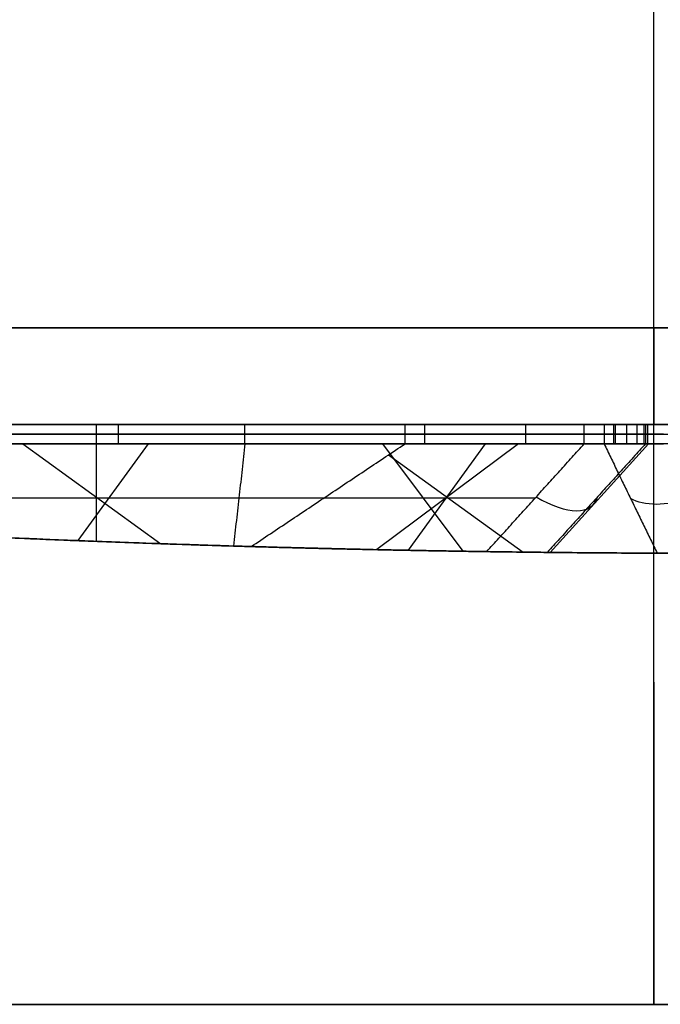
# Model space of a CAD drawing. Header units: millimetres. Extents: x -368 to 368, y -356 to 344.
# Tile 201 of 256: x -10 to 0, y -356 to -341. Entities that reach past the tile are written whole.
import ezdxf

# ---------------------------------------------------------------- set-up
doc = ezdxf.new("R2010")
doc.units = ezdxf.units.MM
doc.layers.add('Livello 01', color=7, linetype='Continuous')

# ---------------------------------------------------------------- blocks, each defined once
blk = doc.blocks.new('LOGOKGRANDE')
at = {"layer": 'Livello 01', "color": 7, "true_color": 0xffffff}
for p, q in [((298.226, 337.903, -0.15), (313.375, 337.903, -0.15)), ((305.801, 337.903), (305.801, 336.843, 1.514)), ((305.801, 337.903, -0.3), (305.801, 337.903)), ((310.594, 322.256, -0.15), (322.816, 337.534, -0.15)), ((298.676, 337.317, 0.837), (312.618, 337.317, 0.837)), ((312.846, 335.821, 1.686), (314.371, 337.002, 0)), ((314.327, 336.674, -0.15), (310.594, 322.256, -0.15)), ((310.338, 321.744, 0.171), (312.425, 334.024, 1.681)), ((312.461, 329.465, -0.3), (312.461, 329.465)), ((310.648, 327.083, 1.653), (311.844, 327.083)), ((325.798, 317.45, -0.3), (292.002, 317.45, -0.3)), ((308.11, 312.61, -0.15), (304.169, 297.728, -0.15)), ((313.682, 297.637, -0.15), (308.11, 312.61, -0.15)), ((304.664, 299.597), (306.804, 311.923, 1.551)), ((312.356, 301.2), (310.156, 310.41, 1.643)), ((305.523, 306.954, 1.503), (306.612, 306.954)), ((310.244, 306.875), (311.49, 306.875, 1.668)), ((306.139, 305.169, -0.3), (306.139, 305.169)), ((310.896, 305.124, -0.3), (310.896, 305.124))]:
    blk.add_line(p, q, dxfattribs=at)
at = {"layer": 'Livello 01', "color": 7, "true_color": 0xffffff, "extrusion": (0.595353, 0.460848, -0.658159)}
blk.add_arc((74.604, 298.313, 341.04), 1.2, 49.6271, 130.3729, dxfattribs=at)
at = {"layer": 'Livello 01', "color": 7, "true_color": 0xffffff, "extrusion": (-0.370234, -0.532817, -0.760942)}
blk.add_arc((88.32, -323.257, -275.838), 1.2, 62.1324, 117.8676, dxfattribs=at)
at = {"layer": 'Livello 01', "color": 7, "true_color": 0xffffff}
for points in [[(313.375, 337.903), (298.226, 337.903)], [(298.226, 337.903, -0.3), (313.375, 337.903, -0.3)], [(311.862, 336.731, 1.674), (313.375, 337.903)], [(313.375, 337.903), (313.375, 337.903, -0.3)], [(313.853, 337.813, -0.3), (313.853, 337.813)], [(322.816, 337.534), (310.594, 322.256)], [(310.594, 322.256, -0.3), (322.816, 337.534, -0.3)], [(314.195, 337.554), (314.195, 337.554, -0.3)], [(314.359, 337.158, -0.3), (314.359, 337.158)], [(310.594, 322.256), (314.327, 336.674)], [(314.327, 336.674, -0.3), (310.594, 322.256, -0.3)], [(314.327, 336.674), (312.802, 335.493, 1.685)], [(314.327, 336.674, -0.3), (314.327, 336.674)], [(308.205, 317.482, 1.595), (310.594, 322.256)], [(310.594, 322.256), (310.594, 322.256, -0.3)], [(308.11, 312.61), (307.931, 316.276, 1.587)], [(304.169, 297.728), (308.11, 312.61)], [(308.11, 312.61, -0.3), (304.169, 297.728, -0.3)], [(308.11, 312.61), (308.11, 312.61, -0.3)], [(308.11, 312.61), (313.682, 297.637)], [(313.682, 297.637, -0.3), (308.11, 312.61, -0.3)], [(313.682, 297.637), (314.508, 298.826, 1.698)], [(313.682, 297.637, -0.3), (313.682, 297.637)], [(313.827, 297.37, -0.3), (313.827, 297.37)], [(314.038, 297.167), (314.038, 297.167, -0.3)], [(314.302, 297.04, -0.3), (314.302, 297.04)]]:
    blk.add_open_spline(points, degree=1, dxfattribs=at)
for points, weights, degree in [([(313.375, 337.903, -0.3), (313.734, 337.903, -0.3), (314.018, 337.782, -0.3), (314.195, 337.554, -0.3)], [1, 0.959049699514, 0.959049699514, 1], 3), ([(314.195, 337.554), (314.018, 337.782), (313.734, 337.903), (313.375, 337.903)], [1, 0.959049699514, 0.959049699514, 1], 3), ([(313.375, 337.903, -0.15), (313.734, 337.903, -0.15), (314.018, 337.782, -0.15), (314.195, 337.554, -0.15)], [1, 0.959049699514, 0.959049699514, 1], 3), ([(314.195, 337.554, -0.3), (314.371, 337.326, -0.3), (314.417, 337.02, -0.3), (314.327, 336.674, -0.3)], [1, 0.959049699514, 0.959049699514, 1], 3), ([(314.327, 336.674), (314.417, 337.02), (314.371, 337.326), (314.195, 337.554)], [1, 0.959049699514, 0.959049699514, 1], 3), ([(314.195, 337.554, -0.15), (314.371, 337.326, -0.15), (314.417, 337.02, -0.15), (314.327, 336.674, -0.15)], [1, 0.959049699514, 0.959049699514, 1], 3), ([(311.862, 336.731, 1.674), (307.519, 336.775, 1.611), (303.18, 336.896, 1.438), (298.846, 337.095, 1.153)], [1, 0.999782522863, 0.999782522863, 1], 3), ([(323.348, 336.428, 1.58), (318.301, 329.945, 1.735), (313.252, 323.628, 1.74), (308.205, 317.482, 1.595)], [1, 0.999706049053, 0.999706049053, 1], 3), ([(308.205, 317.482, 1.595), (309.737, 323.523, 1.639), (311.27, 329.527, 1.669), (312.802, 335.493, 1.685)], [1, 0.999972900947, 0.999972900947, 1], 3), ([(324.285, 317.405, 1.55), (310.623, 317.405, 2.019), (296.99, 317.405, 1.025)], [0.995683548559, 0.994714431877, 0.99660200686], 2), ([(303.408, 298.717, 1.412), (304.915, 304.605, 1.483), (306.423, 310.458, 1.542), (307.931, 316.276, 1.587)], [1, 0.999973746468, 0.999973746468, 1], 3), ([(307.931, 316.276, 1.587), (310.123, 310.518, 1.652), (312.315, 304.701, 1.689), (314.508, 298.826, 1.698)], [1, 0.999944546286, 0.999944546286, 1], 3), ([(314.038, 297.167, -0.3), (313.877, 297.279, -0.3), (313.756, 297.439, -0.3), (313.682, 297.637, -0.3)], [1, 0.980383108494, 0.980383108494, 1], 3), ([(313.682, 297.637), (313.756, 297.439), (313.877, 297.279), (314.038, 297.167)], [1, 0.980383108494, 0.980383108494, 1], 3), ([(314.038, 297.167, -0.15), (313.877, 297.279, -0.15), (313.756, 297.439, -0.15), (313.682, 297.637, -0.15)], [1, 0.980383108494, 0.980383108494, 1], 3), ([(314.603, 296.997, -0.3), (314.392, 296.997, -0.3), (314.199, 297.055, -0.3), (314.038, 297.167, -0.3)], [1, 0.980383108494, 0.980383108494, 1], 3), ([(314.038, 297.167), (314.199, 297.055), (314.392, 296.997), (314.603, 296.997)], [1, 0.980383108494, 0.980383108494, 1], 3), ([(314.603, 296.997, -0.15), (314.392, 296.997, -0.15), (314.199, 297.055, -0.15), (314.038, 297.167, -0.15)], [1, 0.980383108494, 0.980383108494, 1], 3)]:
    blk.add_rational_spline(points, weights, degree=degree, dxfattribs=at)
for points, knots in [([(312.802, 335.493, 1.685), (312.841, 335.643, 1.686), (312.857, 335.797, 1.686), (312.82, 336.101, 1.686), (312.766, 336.25, 1.685), (312.582, 336.493, 1.683), (312.452, 336.588, 1.681), (312.17, 336.704, 1.678), (312.016, 336.73, 1.676), (311.862, 336.731, 1.674)], [0, 0, 0, 0, 0.463827, 0.463827, 0.927655, 0.927655, 1.391482, 1.391482, 1.855309, 1.855309, 1.855309, 1.855309]), ([(314.508, 298.826, 1.698), (314.543, 298.732, 1.698), (314.59, 298.644, 1.698), (314.71, 298.484, 1.699), (314.782, 298.414, 1.699), (315.028, 298.244, 1.7), (315.229, 298.187, 1.7), (315.43, 298.187, 1.7)], [0, 0, 0, 0, 0.302448, 0.302448, 0.604896, 0.604896, 1.209792, 1.209792, 1.209792, 1.209792])]:
    blk.add_open_spline(points, degree=3, knots=knots, dxfattribs=at)
blk = doc.blocks.new('MCP144A13_04')
at = {"layer": 'Livello 01', "color": 253, "true_color": 0x999999}
for p, q in [((0, -7.5), (0, 2.5)), ((-361.16, -2.5), (361.16, -2.5)), ((0, -7.5), (0, -7.5, 335))]:
    blk.add_line(p, q, dxfattribs=at)
at = {"layer": 'Livello 01', "color": 253, "true_color": 0x999999, "extrusion": (-1, 0, 0)}
blk.add_arc((-2.5, 5), 5, 180, 270, dxfattribs=at)
at = {"layer": 'Livello 01', "color": 253, "true_color": 0x999999}
for points in [[(352.5, 2.5), (-352.5, 2.5)], [(362.5, -7.5), (-362.5, -7.5)]]:
    blk.add_open_spline(points, degree=1, dxfattribs=at)
blk = doc.blocks.new('MCP144A14_04')
at = {"layer": 'Livello 01', "color": 253, "true_color": 0x999999}
for p, q in [((0, 7.5), (0, 7.5, 339.5)), ((0, -2.5), (0, 7.5)), ((-361.16, 2.5), (361.16, 2.5))]:
    blk.add_line(p, q, dxfattribs=at)
at = {"layer": 'Livello 01', "color": 253, "true_color": 0x999999, "extrusion": (1, 0, 0)}
blk.add_arc((-2.5, 5), 5, 180, 270, dxfattribs=at)
at = {"layer": 'Livello 01', "color": 253, "true_color": 0x999999}
for points in [[(-362.5, 7.5), (362.5, 7.5)], [(-352.5, -2.5), (352.5, -2.5)]]:
    blk.add_open_spline(points, degree=1, dxfattribs=at)
blk = doc.blocks.new('MCA144A01_04')
at = {"layer": 'Livello 01', "extrusion": (5.55112e-17, 2.77556e-17, -1), "rotation": 360}
blk.add_blockref('MCP144A13_04', (0, 282.5, -60), dxfattribs=at)
at = {"layer": 'Livello 01', "extrusion": (-4.23395e-18, -2.12635e-17, -1), "rotation": 360}
blk.add_blockref('MCP144A14_04', (0, -282.5, -60), dxfattribs=at)

msp = doc.modelspace()

# ---------------------------------------------------------------- linework, layer by layer
at = {"layer": 'Livello 01'}
for p, q in [((-43, -345.47, -283.73), (43, -345.47, -283.73)), ((0, -345.47, -553.23), (0, -345.47, -14.23)), ((0, -345.47, -14.23), (0, -346.97, -14.23)), ((0, -345.47, -553.23), (0, -346.97, -553.23)), ((-43, -346.97, -283.73), (43, -346.97, -283.73)), ((0, -346.97, -553.23), (0, -346.97, -14.23))]:
    msp.add_line(p, q, dxfattribs=at)
for points in [[(-43, -345.47, -553.23), (43, -345.47, -553.23)], [(43, -345.47, -14.23), (-43, -345.47, -14.23)], [(-43, -346.97, -553.23), (43, -346.97, -553.23)], [(43, -346.97, -14.23), (-43, -346.97, -14.23)]]:
    msp.add_open_spline(points, degree=1, dxfattribs=at)

# ---------------------------------------------------------------- block references
at = {"layer": 'Livello 01', "extrusion": (0, -1, -5.55112e-16)}
for name, p in [('MCA144A01_04', (0, -284.03, 295.97)), ('LOGOKGRANDE', (-314.456, -601.737, 347.27))]:
    msp.add_blockref(name, p, dxfattribs=at)

doc.saveas('drawing.dxf')
